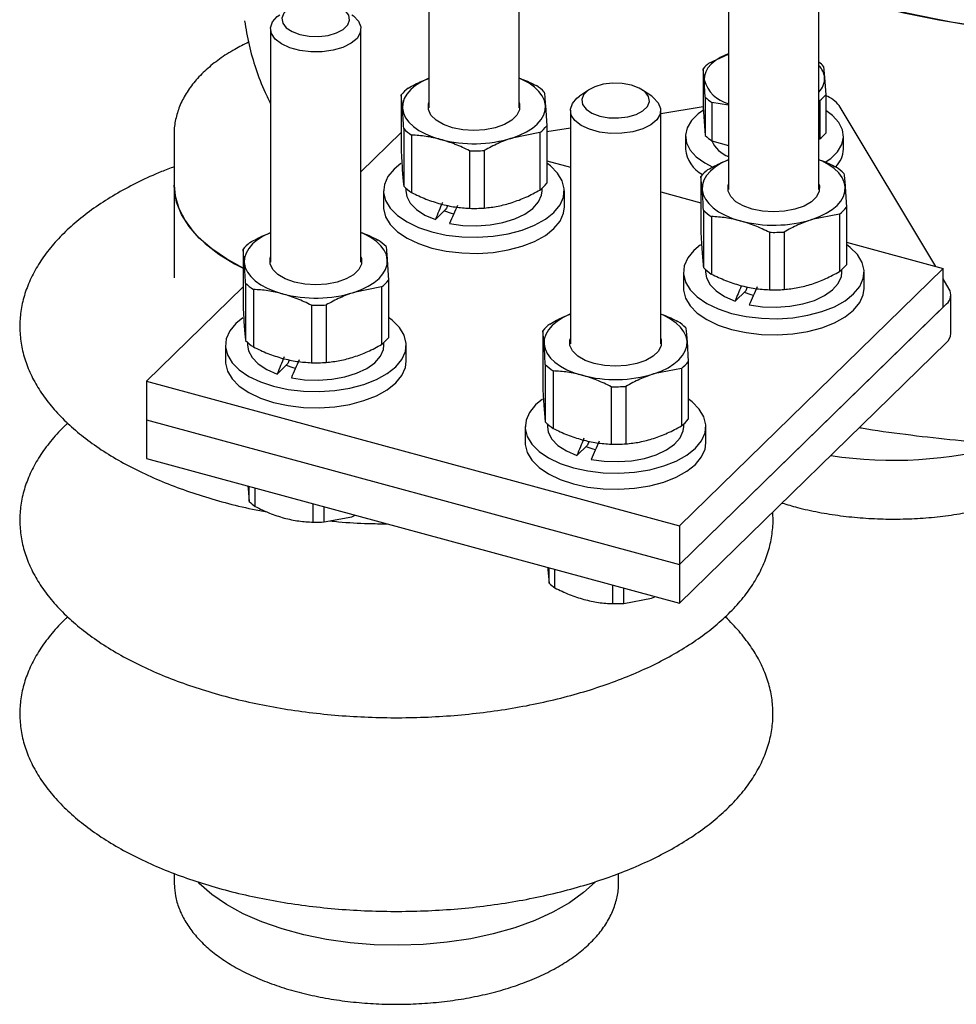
# Model space of a CAD drawing. Header units: millimetres. Extents: x 0 to 305, y 0 to 297.
# Tile 29 of 39: x 253 to 265, y 136 to 149. Entities that reach past the tile are written whole.
import ezdxf

# ---------------------------------------------------------------- set-up
doc = ezdxf.new("R2010")
doc.units = ezdxf.units.MM

msp = doc.modelspace()

# ---------------------------------------------------------------- linework, layer by layer
at = {"color": 7, "linetype": 'Continuous', "lineweight": 25}
for p, q in [((258.1126, 150.8741), (258.1126, 147.7735)), ((259.3126, 147.7735), (259.3126, 150.8741)), ((262.0925, 149.7925), (262.0925, 146.6919)), ((263.2925, 146.6919), (263.2925, 149.7925)), ((256.0125, 148.8244), (256.0125, 145.7237)), ((257.2125, 145.7237), (257.2125, 148.8244)), ((261.833, 148.3695), (262.0925, 148.4868)), ((261.756, 148.2944), (261.756, 147.7854)), ((261.7699, 148.1453), (261.756, 148.2944)), ((263.3548, 148.3257), (263.3688, 148.1766)), ((261.7839, 147.917), (261.7699, 148.1453)), ((263.3688, 148.1766), (263.3827, 147.9484)), ((260.2327, 148.0105), (260.1128, 147.9284)), ((261.072, 147.9284), (260.9521, 148.0105)), ((257.7633, 147.7697), (257.7467, 147.9468)), ((257.7467, 147.9468), (257.7467, 147.1836)), ((261.7839, 147.917), (261.7839, 147.408)), ((263.3057, 147.8732), (263.3057, 147.3642)), ((263.3827, 147.9484), (263.3827, 147.4394)), ((259.6619, 147.807), (259.6785, 147.5359)), ((259.9924, 147.7427), (259.9924, 144.6421)), ((261.756, 147.786), (261.1924, 147.6962)), ((261.1924, 144.6421), (261.1924, 147.7427)), ((261.756, 147.7854), (261.7839, 147.408)), ((261.8717, 147.8451), (261.8717, 147.3361)), ((262.0925, 147.812), (261.8717, 147.8451)), ((264.843, 145.6672), (263.5604, 147.8038)), ((257.7799, 147.4987), (257.7799, 146.7355)), ((259.6785, 147.5359), (259.6785, 146.7727)), ((259.9924, 147.5052), (259.6785, 147.4552)), ((254.7325, 147.4318), (254.7325, 146.7461)), ((257.7467, 147.4483), (257.2125, 146.9268)), ((257.8842, 147.4132), (257.8842, 146.6501)), ((259.587, 147.4466), (259.2186, 147.3742)), ((259.587, 147.4466), (259.587, 146.6835)), ((261.5193, 147.3981), (261.5193, 147.2266)), ((263.2925, 147.3599), (263.3057, 147.3642)), ((263.6193, 147.2266), (263.6193, 147.3981)), ((258.8501, 147.2078), (258.8501, 146.4447)), ((261.8717, 147.3361), (262.0925, 147.2761)), ((258.6543, 147.204), (258.6543, 146.4408)), ((259.6785, 147.0708), (259.9924, 146.9854)), ((261.7432, 146.6881), (261.7266, 146.8651)), ((261.7266, 146.8651), (261.7266, 146.102)), ((254.7325, 146.7461), (254.7325, 145.5167)), ((257.8076, 146.7091), (257.8076, 146.674)), ((259.6176, 146.674), (259.6176, 146.7091)), ((263.6418, 146.7253), (263.6584, 146.4542)), ((257.5126, 146.674), (257.5126, 146.4597)), ((259.9126, 146.4597), (259.9126, 146.674)), ((261.1924, 146.6593), (261.7266, 146.5141)), ((258.1996, 146.29), (258.3411, 146.4281)), ((263.6584, 146.4542), (263.6584, 145.6911)), ((261.7597, 146.417), (261.7597, 145.6539)), ((261.8641, 146.3316), (261.8641, 145.5685)), ((263.5669, 146.365), (263.1984, 146.2926)), ((263.5669, 146.365), (263.5669, 145.6018)), ((262.6342, 146.1223), (262.6342, 145.3592)), ((262.83, 146.1261), (262.83, 145.363)), ((263.6584, 145.9891), (264.9403, 145.6407)), ((255.6632, 145.7199), (255.6466, 145.897)), ((255.6466, 145.897), (255.6466, 145.1338)), ((257.5618, 145.7572), (257.5784, 145.4861)), ((261.4401, 142.2244), (264.9403, 145.6407)), ((264.9403, 145.1264), (264.9403, 145.6407)), ((261.4925, 145.5924), (261.4925, 145.3781)), ((261.7875, 145.6274), (261.7875, 145.5924)), ((263.5975, 145.5924), (263.5975, 145.6274)), ((263.8925, 145.3781), (263.8925, 145.5924)), ((255.6466, 145.3985), (254.3647, 144.1473)), ((255.6797, 145.4489), (255.6797, 144.6857)), ((257.4869, 145.3968), (257.1184, 145.3244)), ((257.4869, 145.3968), (257.4869, 144.6337)), ((257.5784, 145.4861), (257.5784, 144.723)), ((265.0224, 145.3682), (264.9403, 145.5051)), ((255.7841, 145.3634), (255.7841, 144.6003)), ((262.1795, 145.2084), (262.321, 145.3465)), ((265.0447, 144.7778), (265.0447, 145.2921)), ((256.5542, 145.1542), (256.5542, 144.391)), ((256.75, 145.158), (256.75, 144.3949)), ((261.4401, 141.7101), (264.9869, 145.172)), ((261.4401, 141.7101), (264.9403, 145.1264)), ((259.6431, 144.6383), (259.6265, 144.8153)), ((259.6265, 144.8153), (259.6265, 144.0522)), ((255.4125, 144.6242), (255.4125, 144.4099)), ((255.7075, 144.6593), (255.7075, 144.6242)), ((257.5175, 144.6242), (257.5175, 144.6593)), ((257.8125, 144.4099), (257.8125, 144.6242)), ((261.4401, 141.1958), (264.9869, 144.6577)), ((261.5417, 144.6755), (261.5582, 144.4044)), ((256.0995, 144.2402), (256.241, 144.3783)), ((259.6596, 144.3672), (259.6596, 143.6041)), ((261.5582, 144.4044), (261.5582, 143.6413)), ((259.764, 144.2818), (259.764, 143.5187)), ((261.4668, 144.3152), (261.0983, 144.2428)), ((261.4668, 144.3152), (261.4668, 143.552)), ((254.3647, 144.1473), (254.3647, 143.633)), ((254.3647, 144.1473), (261.4401, 142.2244)), ((260.534, 144.0725), (260.534, 143.3094)), ((260.7299, 144.0764), (260.7299, 143.3132)), ((254.3647, 143.633), (261.4401, 141.7101)), ((254.3647, 143.633), (254.3647, 143.1187)), ((259.6874, 143.5777), (259.6874, 143.5426)), ((261.4974, 143.5426), (261.4974, 143.5777)), ((259.3924, 143.5426), (259.3924, 143.3283)), ((261.7924, 143.3283), (261.7924, 143.5426)), ((260.0794, 143.1586), (260.2209, 143.2967)), ((254.3647, 143.1187), (261.4401, 141.1958)), ((255.7112, 142.7528), (255.7131, 142.7208)), ((255.7131, 142.7208), (255.7297, 142.546)), ((255.7297, 142.546), (255.7297, 142.7477)), ((255.807, 142.4828), (255.807, 142.7268)), ((256.578, 142.2732), (256.578, 142.5172)), ((256.7229, 142.2761), (256.7229, 142.4778)), ((256.7229, 142.2761), (257.0918, 142.3461)), ((257.0918, 142.3461), (257.1348, 142.3659)), ((261.4401, 142.2244), (261.4401, 141.7101)), ((259.6911, 141.6711), (259.693, 141.6392)), ((259.693, 141.6392), (259.7096, 141.4643)), ((259.7096, 141.4643), (259.7096, 141.6661)), ((259.7868, 141.4011), (259.7868, 141.6451)), ((261.4401, 141.7101), (261.4401, 141.1958)), ((260.5578, 141.1916), (260.5578, 141.4356)), ((260.7028, 141.1944), (260.7028, 141.3962)), ((260.7028, 141.1944), (261.0717, 141.2645)), ((261.0717, 141.2645), (261.1147, 141.2842)), ((254.7325, 137.6071), (254.7325, 137.4887)), ((260.6325, 137.4887), (260.6325, 137.6082)), ((254.7325, 137.4887), (254.733, 137.4596))]:
    msp.add_line(p, q, dxfattribs=at)
at = {"color": 7, "linetype": 'Continuous', "lineweight": 25, "flags": 128}
for points in [[(256.8225, 149.1579), (256.7019, 149.1801), (256.574, 149.1838), (256.4492, 149.1689), (256.3377, 149.1365), (256.2484, 149.0892), (256.1887, 149.0308), (256.1632, 148.9662), (256.1742, 148.9004), (256.2206, 148.839), (256.2989, 148.7867), (256.4025, 148.748), (256.5231, 148.7258), (256.651, 148.722), (256.7757, 148.737), (256.8873, 148.7694), (256.9765, 148.8167), (257.0363, 148.875), (257.0618, 148.9397), (257.0508, 149.0054), (257.0043, 149.0669), (256.9261, 149.1191), (256.8225, 149.1579)], [(263.9694, 149.1503), (264.4194, 149.0384), (264.8837, 148.9433), (265.3601, 148.8655)], [(257.0921, 149.01), (257.1135, 148.9944), (257.1799, 148.9249), (257.2106, 148.849), (257.2037, 148.7717), (257.1597, 148.6976), (257.0813, 148.6315), (256.9734, 148.5775), (256.8429, 148.539), (256.6979, 148.5185), (256.5475, 148.5172), (256.4012, 148.5351), (256.2682, 148.5713), (256.1568, 148.6233), (256.074, 148.688), (256.0251, 148.7613), (256.0131, 148.8385), (256.0388, 148.9148), (256.1005, 148.9855), (256.1329, 149.01)], [(262.0925, 148.4918), (262.0585, 148.4781), (261.9825, 148.441), (261.9166, 148.3992), (261.8618, 148.3533), (261.8191, 148.304), (261.7893, 148.2524), (261.7728, 148.1992), (261.7699, 148.1453)], [(258.1126, 148.1677), (258.106, 148.1649), (258.0158, 148.1209), (257.9375, 148.0712), (257.8724, 148.0167), (257.8217, 147.9583), (257.7863, 147.8969), (257.7667, 147.8337), (257.7633, 147.7697)], [(259.6619, 147.807), (259.6491, 147.8706), (259.6202, 147.9329), (259.5758, 147.9926), (259.5167, 148.0489), (259.4438, 148.1008), (259.3583, 148.1472), (259.3126, 148.1677)], [(260.8024, 148.0763), (260.6817, 148.0984), (260.5539, 148.1022), (260.4291, 148.0873), (260.3176, 148.0548), (260.2283, 148.0075), (260.1685, 147.9492), (260.1431, 147.8845), (260.1541, 147.8188), (260.2005, 147.7573), (260.2787, 147.7051), (260.3824, 147.6663), (260.503, 147.6441), (260.6309, 147.6404), (260.7556, 147.6553), (260.8671, 147.6877), (260.9564, 147.7351), (261.0162, 147.7934), (261.0416, 147.858), (261.0307, 147.9238), (260.9842, 147.9852), (260.906, 148.0375), (260.8024, 148.0763)], [(261.072, 147.9284), (261.0934, 147.9127), (261.1597, 147.8432), (261.1905, 147.7674), (261.1836, 147.69), (261.1396, 147.6159), (261.0611, 147.5498), (260.9533, 147.4958), (260.8228, 147.4574), (260.6777, 147.4368), (260.5274, 147.4355), (260.3811, 147.4535), (260.248, 147.4896), (260.1367, 147.5417), (260.0539, 147.6064), (260.005, 147.6796), (259.993, 147.7568), (260.0186, 147.8332), (260.0803, 147.9038), (260.1128, 147.9284)], [(257.7633, 147.7697), (257.7761, 147.7061), (257.805, 147.6438), (257.8494, 147.584), (257.9086, 147.5278), (257.9815, 147.4759), (258.0669, 147.4295), (258.1634, 147.3891), (258.2693, 147.3556)], [(258.4279, 147.5105), (258.3071, 147.5536), (258.2098, 147.6105), (258.1418, 147.6776), (258.1069, 147.7512), (258.1072, 147.8269), (258.1126, 147.845)], [(259.3126, 147.845), (259.3183, 147.8255), (259.318, 147.7498), (259.2825, 147.6763), (259.2139, 147.6093), (259.1161, 147.5527), (258.9949, 147.5098), (258.8573, 147.4831), (258.7113, 147.4742), (258.5653, 147.4835), (258.4279, 147.5105)], [(259.2186, 147.3742), (259.3192, 147.4118), (259.4094, 147.4558), (259.4878, 147.5055), (259.5528, 147.56), (259.6035, 147.6184), (259.6389, 147.6798), (259.6585, 147.743), (259.6619, 147.807)], [(261.7592, 147.7421), (261.6899, 147.6935), (261.5994, 147.6053), (261.542, 147.5099), (261.5196, 147.4108), (261.533, 147.3113), (261.5816, 147.2147), (261.6638, 147.1243), (261.7769, 147.0433), (261.8849, 146.988)], [(263.3771, 147.0526), (263.4488, 147.1026), (263.5392, 147.1909), (263.5966, 147.2862), (263.619, 147.3853), (263.6057, 147.4849), (263.5571, 147.5815), (263.4748, 147.6719), (263.3827, 147.7401)], [(262.0925, 147.086), (262.0859, 147.0833), (261.9957, 147.0393), (261.9174, 146.9896), (261.8523, 146.935), (261.8016, 146.8766), (261.7662, 146.8153), (261.7466, 146.7521), (261.7432, 146.6881)], [(263.6418, 146.7253), (263.629, 146.789), (263.6001, 146.8512), (263.5557, 146.911), (263.4966, 146.9673), (263.4236, 147.0191), (263.3382, 147.0656), (263.2925, 147.086)], [(257.7419, 147.0374), (257.6513, 146.9625), (257.5702, 146.8632), (257.5238, 146.7581), (257.5135, 146.6505), (257.5396, 146.5436), (257.6014, 146.4407), (257.697, 146.3449), (257.8234, 146.259), (257.9768, 146.1858), (258.1526, 146.1274)], [(258.1526, 146.1274), (258.3454, 146.0856), (258.5493, 146.0617), (258.7583, 146.0564), (258.9658, 146.0699), (259.1656, 146.1017), (259.3517, 146.1509), (259.5184, 146.216), (259.6605, 146.2951), (259.7739, 146.3856), (259.855, 146.4849), (259.9015, 146.5899), (259.9117, 146.6975), (259.8856, 146.8044), (259.8238, 146.9074), (259.7283, 147.0032), (259.6785, 147.0408)], [(254.7325, 146.7461), (254.7453, 146.6047), (254.7933, 146.4392), (254.8764, 146.2773), (254.9935, 146.1212), (255.1433, 145.9726), (255.3239, 145.8334), (255.5332, 145.7054), (255.6466, 145.6465)], [(255.6466, 145.6465), (255.4251, 145.7679), (255.2299, 145.9018), (255.0644, 146.0458), (254.9308, 146.1984), (254.8305, 146.3576), (254.7648, 146.5216), (254.7346, 146.6883), (254.7325, 146.7461)], [(261.7432, 146.6881), (261.756, 146.6244), (261.7849, 146.5622), (261.8293, 146.5024), (261.8884, 146.4461), (261.9614, 146.3943), (262.0468, 146.3478), (262.1433, 146.3075), (262.2491, 146.274)], [(262.4078, 146.4288), (262.287, 146.472), (262.1897, 146.5288), (262.1217, 146.5959), (262.0868, 146.6695), (262.0871, 146.7453), (262.0925, 146.7634)], [(263.2925, 146.7634), (263.2982, 146.7439), (263.2979, 146.6681), (263.2624, 146.5946), (263.1937, 146.5277), (263.096, 146.4711), (262.9748, 146.4282), (262.8372, 146.4015), (262.6911, 146.3925), (262.5452, 146.4018), (262.4078, 146.4288)], [(263.1984, 146.2926), (263.2991, 146.3301), (263.3893, 146.3741), (263.4676, 146.4238), (263.5327, 146.4784), (263.5834, 146.5368), (263.6188, 146.5981), (263.6384, 146.6613), (263.6418, 146.7253)], [(257.8076, 146.674), (257.8194, 146.5989), (257.8667, 146.5083), (257.9483, 146.4245), (258.0607, 146.3507), (258.1996, 146.29)], [(258.388, 146.2389), (258.5637, 146.2143), (258.7454, 146.2082), (258.9258, 146.221), (259.0976, 146.2522), (259.2538, 146.3004), (259.3881, 146.3638), (259.495, 146.4397), (259.5702, 146.5252), (259.6107, 146.6166), (259.6176, 146.674)], [(257.5126, 146.4597), (257.5135, 146.4362), (257.5396, 146.3293), (257.6014, 146.2264), (257.697, 146.1306), (257.8234, 146.0447), (257.9768, 145.9715), (258.1526, 145.9131)], [(258.1526, 145.9131), (258.3454, 145.8713), (258.5493, 145.8474), (258.7583, 145.8421), (258.9658, 145.8556), (259.1656, 145.8874), (259.3517, 145.9366), (259.5184, 146.0017), (259.6605, 146.0808), (259.7739, 146.1713), (259.855, 146.2706), (259.9015, 146.3756), (259.9126, 146.4597)], [(258.3198, 146.4073), (258.4093, 146.3779), (258.4449, 146.369)], [(256.0125, 146.1179), (256.0059, 146.1151), (255.9157, 146.0711), (255.8373, 146.0214), (255.7723, 145.9669), (255.7216, 145.9085), (255.6862, 145.8471), (255.6666, 145.7839), (255.6632, 145.7199)], [(257.5618, 145.7572), (257.549, 145.8208), (257.5201, 145.8831), (257.4757, 145.9429), (257.4165, 145.9991), (257.3436, 146.051), (257.2582, 146.0974), (257.2125, 146.1179)], [(261.7218, 145.9558), (261.6312, 145.8808), (261.5501, 145.7815), (261.5037, 145.6765), (261.4934, 145.5689), (261.5195, 145.462), (261.5813, 145.3591), (261.6768, 145.2632), (261.8032, 145.1774), (261.9567, 145.1042), (262.1325, 145.0458)], [(262.1325, 145.0458), (262.3253, 145.004), (262.5292, 144.9801), (262.7381, 144.9748), (262.9457, 144.9882), (263.1455, 145.0201), (263.3316, 145.0693), (263.4983, 145.1344), (263.6404, 145.2134), (263.7538, 145.3039), (263.8349, 145.4032), (263.8813, 145.5083), (263.8916, 145.6159), (263.8655, 145.7228), (263.8037, 145.8257), (263.7082, 145.9215), (263.6584, 145.9591)], [(256.3278, 145.4607), (256.207, 145.5039), (256.1097, 145.5607), (256.0416, 145.6278), (256.0068, 145.7014), (256.0071, 145.7771), (256.0125, 145.7952)], [(257.2125, 145.7952), (257.2182, 145.7757), (257.2179, 145.7), (257.1824, 145.6265), (257.1137, 145.5595), (257.016, 145.5029), (256.8948, 145.46), (256.7571, 145.4333), (256.6111, 145.4244), (256.4652, 145.4337), (256.3278, 145.4607)], [(255.6632, 145.7199), (255.676, 145.6563), (255.7049, 145.594), (255.7493, 145.5343), (255.8084, 145.478), (255.8813, 145.4261), (255.9668, 145.3797), (256.0632, 145.3393), (256.1691, 145.3058)], [(257.1184, 145.3244), (257.2191, 145.362), (257.3093, 145.406), (257.3876, 145.4557), (257.4527, 145.5102), (257.5034, 145.5686), (257.5388, 145.63), (257.5584, 145.6932), (257.5618, 145.7572)], [(261.7875, 145.5924), (261.7993, 145.5173), (261.8466, 145.4267), (261.9281, 145.3428), (262.0406, 145.2691), (262.1795, 145.2084)], [(262.3678, 145.1573), (262.5435, 145.1326), (262.7253, 145.1266), (262.9057, 145.1394), (263.0775, 145.1706), (263.2337, 145.2188), (263.3679, 145.2822), (263.4749, 145.3581), (263.5501, 145.4435), (263.5906, 145.535), (263.5975, 145.5924)], [(261.4925, 145.3781), (261.4934, 145.3546), (261.5195, 145.2477), (261.5813, 145.1448), (261.6768, 145.0489), (261.8032, 144.9631), (261.9567, 144.8899), (262.1325, 144.8315)], [(262.1325, 144.8315), (262.3253, 144.7897), (262.5292, 144.7658), (262.7381, 144.7605), (262.9457, 144.774), (263.1455, 144.8058), (263.3316, 144.855), (263.4983, 144.9201), (263.6404, 144.9991), (263.7538, 145.0897), (263.8349, 145.189), (263.8813, 145.294), (263.8925, 145.3781)], [(262.2997, 145.3257), (262.3891, 145.2963), (262.4247, 145.2873)], [(255.6418, 144.9876), (255.5512, 144.9127), (255.4701, 144.8134), (255.4236, 144.7083), (255.4134, 144.6007), (255.4395, 144.4938), (255.5013, 144.3909), (255.5968, 144.2951), (255.7232, 144.2092), (255.8767, 144.136), (256.0525, 144.0776)], [(256.0525, 144.0776), (256.2453, 144.0358), (256.4492, 144.0119), (256.6581, 144.0066), (256.8657, 144.0201), (257.0655, 144.0519), (257.2516, 144.1011), (257.4182, 144.1662), (257.5604, 144.2453), (257.6738, 144.3358), (257.7549, 144.4351), (257.8013, 144.5401), (257.8116, 144.6477), (257.7855, 144.7546), (257.7237, 144.8576), (257.6281, 144.9534), (257.5784, 144.991)], [(259.9924, 145.0363), (259.9858, 145.0335), (259.8955, 144.9895), (259.8172, 144.9398), (259.7522, 144.8853), (259.7015, 144.8268), (259.666, 144.7655), (259.6465, 144.7023), (259.6431, 144.6383)], [(261.5417, 144.6755), (261.5288, 144.7392), (261.5, 144.8014), (261.4556, 144.8612), (261.3964, 144.9175), (261.3235, 144.9693), (261.2381, 145.0158), (261.1924, 145.0363)], [(255.7075, 144.6242), (255.7193, 144.5491), (255.7666, 144.4586), (255.8481, 144.3747), (255.9606, 144.3009), (256.0995, 144.2402)], [(256.2878, 144.1892), (256.4635, 144.1645), (256.6453, 144.1584), (256.8257, 144.1712), (256.9975, 144.2024), (257.1537, 144.2506), (257.2879, 144.314), (257.3949, 144.39), (257.4701, 144.4754), (257.5106, 144.5668), (257.5175, 144.6242)], [(259.6431, 144.6383), (259.6559, 144.5746), (259.6848, 144.5124), (259.7291, 144.4526), (259.7883, 144.3963), (259.8612, 144.3445), (259.9467, 144.298), (260.0431, 144.2577), (260.149, 144.2242)], [(260.3077, 144.379), (260.1868, 144.4222), (260.0896, 144.479), (260.0215, 144.5462), (259.9867, 144.6197), (259.987, 144.6955), (259.9924, 144.7136)], [(261.1924, 144.7136), (261.1981, 144.6941), (261.1978, 144.6183), (261.1622, 144.5448), (261.0936, 144.4779), (260.9959, 144.4213), (260.8746, 144.3784), (260.737, 144.3517), (260.591, 144.3427), (260.4451, 144.352), (260.3077, 144.379)], [(261.0983, 144.2428), (261.1989, 144.2803), (261.2892, 144.3243), (261.3675, 144.374), (261.4326, 144.4286), (261.4832, 144.487), (261.5187, 144.5483), (261.5383, 144.6115), (261.5417, 144.6755)], [(255.4125, 144.4099), (255.4134, 144.3864), (255.4395, 144.2795), (255.5013, 144.1766), (255.5968, 144.0808), (255.7232, 143.995), (255.8767, 143.9217), (256.0525, 143.8633)], [(256.0525, 143.8633), (256.2453, 143.8216), (256.4492, 143.7976), (256.6581, 143.7923), (256.8657, 143.8058), (257.0655, 143.8376), (257.2516, 143.8868), (257.4182, 143.9519), (257.5604, 144.031), (257.6738, 144.1215), (257.7549, 144.2208), (257.8013, 144.3259), (257.8125, 144.4099)], [(256.2197, 144.3575), (256.3091, 144.3282), (256.3447, 144.3192)], [(259.6217, 143.906), (259.5311, 143.831), (259.4499, 143.7317), (259.4035, 143.6267), (259.3932, 143.5191), (259.4194, 143.4122), (259.4812, 143.3093), (259.5767, 143.2134), (259.7031, 143.1276), (259.8565, 143.0544), (260.0323, 142.996)], [(260.0323, 142.996), (260.2251, 142.9542), (260.4291, 142.9303), (260.638, 142.925), (260.8455, 142.9385), (261.0454, 142.9703), (261.2315, 143.0195), (261.3981, 143.0846), (261.5403, 143.1636), (261.6537, 143.2542), (261.7348, 143.3535), (261.7812, 143.4585), (261.7915, 143.5661), (261.7654, 143.673), (261.7036, 143.7759), (261.608, 143.8718), (261.5582, 143.9094)], [(259.6874, 143.5426), (259.6992, 143.4675), (259.7465, 143.3769), (259.828, 143.293), (259.9405, 143.2193), (260.0794, 143.1586)], [(260.2677, 143.1075), (260.4434, 143.0828), (260.6252, 143.0768), (260.8056, 143.0896), (260.9774, 143.1208), (261.1335, 143.169), (261.2678, 143.2324), (261.3747, 143.3083), (261.45, 143.3937), (261.4905, 143.4852), (261.4974, 143.5426)], [(259.3924, 143.3283), (259.3932, 143.3048), (259.4194, 143.1979), (259.4812, 143.095), (259.5767, 142.9991), (259.7031, 142.9133), (259.8565, 142.8401), (260.0323, 142.7817)], [(260.0323, 142.7817), (260.2251, 142.7399), (260.4291, 142.716), (260.638, 142.7107), (260.8455, 142.7242), (261.0454, 142.756), (261.2315, 142.8052), (261.3981, 142.8703), (261.5403, 142.9493), (261.6537, 143.0399), (261.7348, 143.1392), (261.7812, 143.2442), (261.7924, 143.3283)], [(260.1995, 143.2759), (260.289, 143.2465), (260.3246, 143.2375)], [(260.3208, 137.4946), (260.1689, 137.3568), (259.9792, 137.2208), (259.7616, 137.0965), (259.5187, 136.9853), (259.2536, 136.8884), (258.9694, 136.8072), (258.6696, 136.7426), (258.3577, 136.6954), (258.0377, 136.6661), (257.7134, 136.6551), (257.3887, 136.6626), (257.0676, 136.6884), (256.7539, 136.7323), (256.4515, 136.7936), (256.1641, 136.8717), (255.8951, 136.9657), (255.6477, 137.0743), (255.4251, 137.1962), (255.2299, 137.3301), (255.0644, 137.4742), (255.0494, 137.4893)], [(260.3208, 137.4946), (260.1689, 137.3568), (259.9792, 137.2208), (259.7616, 137.0965), (259.5187, 136.9853), (259.2536, 136.8884), (258.9694, 136.8072), (258.6696, 136.7426), (258.3577, 136.6954), (258.0377, 136.6661), (257.7134, 136.6551), (257.3887, 136.6626), (257.0676, 136.6884), (256.7539, 136.7323), (256.4515, 136.7936), (256.1641, 136.8717), (255.8951, 136.9657), (255.6477, 137.0743), (255.4251, 137.1962), (255.2299, 137.3301), (255.0644, 137.4742), (255.0494, 137.4893)]]:
    msp.add_lwpolyline(points, dxfattribs=at)
at = {"color": 7, "linetype": 'Continuous', "lineweight": 25}
for centre, radius, start, end in [((267.2514, 161.3888), 12.6633, 251.78219, 280.88792), ((262.1234, 147.9949), 0.474, 127.787, 140.82306), ((262.9785, 147.9536), 0.5292, 44.67362, 53.60296), ((263.0925, 148.1438), 0.2782, 6.78434, 44.03761), ((262.2078, 148.2708), 0.4555, 195.99296, 255.33933), ((263.1097, 148.1685), 0.2591, 314.84723, 1.80133), ((258.1831, 147.5912), 0.5629, 127.787, 140.82306), ((259.1766, 147.5178), 0.6612, 44.84567, 56.55367), ((262.1786, 148.3096), 0.5568, 224.84567, 236.55367), ((263.0152, 148.2478), 0.474, 307.787, 320.82306), ((263.2643, 147.5854), 0.3679, 36.41106, 71.23046), ((258.2486, 147.9649), 0.6612, 224.84567, 236.55367), ((259.2421, 147.8915), 0.5629, 307.787, 320.82306), ((258.7112, 149.0346), 1.7362, 255.25371, 286.99265), ((262.1786, 147.8006), 0.5568, 224.84567, 236.55367), ((262.2331, 147.5001), 0.3986, 204.00826, 249.34361), ((263.0152, 147.7388), 0.474, 307.787, 320.82306), ((258.7126, 149.225), 2.0219, 268.34707, 273.8993), ((261.9461, 147.2703), 0.429, 185.83881, 242.47242), ((263.274, 147.2394), 0.3456, 314.55512, 357.87811), ((262.163, 146.5095), 0.5629, 127.787, 140.82306), ((263.1565, 146.4361), 0.6612, 44.84567, 56.55367), ((258.2486, 147.2018), 0.6612, 224.84567, 236.55367), ((259.2421, 147.1283), 0.5629, 307.787, 320.82306), ((258.7126, 148.4619), 2.0219, 268.34707, 273.8993), ((263.222, 146.8098), 0.5629, 307.787, 320.82306), ((262.2285, 146.8833), 0.6612, 224.84567, 236.55367), ((262.6911, 147.9529), 1.7362, 255.25371, 286.99265), ((262.6925, 148.1434), 2.0219, 268.34707, 273.8993), ((256.083, 145.5414), 0.5629, 127.787, 140.82306), ((257.0765, 145.468), 0.6612, 44.84567, 56.55367), ((262.2285, 146.1201), 0.6612, 224.84567, 236.55367), ((263.222, 146.0467), 0.5629, 307.787, 320.82306), ((256.1485, 145.9151), 0.6612, 224.84567, 236.55367), ((257.142, 145.8417), 0.5629, 307.787, 320.82306), ((256.611, 146.9848), 1.7362, 255.25371, 286.99265), ((262.6925, 147.3802), 2.0219, 268.34707, 273.8993), ((264.8911, 145.2906), 0.1525, 308.91566, 30.58752), ((256.6125, 147.1752), 2.0219, 268.34707, 273.8993), ((260.0628, 144.4597), 0.5629, 127.787, 140.82306), ((261.0564, 144.3863), 0.6612, 44.84567, 56.55367), ((264.8759, 144.7851), 0.169, 311.08502, 357.55308), ((256.1485, 145.152), 0.6612, 224.84567, 236.55367), ((257.142, 145.0785), 0.5629, 307.787, 320.82306), ((256.6125, 146.4121), 2.0219, 268.34707, 273.8993), ((260.1284, 144.8335), 0.6612, 224.84567, 236.55367), ((261.1219, 144.76), 0.5629, 307.787, 320.82306), ((260.5909, 145.9032), 1.7362, 255.25371, 286.99265), ((260.5924, 146.0936), 2.0219, 268.34707, 273.8993), ((260.1284, 144.0703), 0.6612, 224.84567, 236.55367), ((261.1219, 143.9969), 0.5629, 307.787, 320.82306), ((260.5924, 145.3305), 2.0219, 268.34707, 273.8993), ((264.2783, 148.5187), 5.4237, 261.22563, 285.97927), ((256.1679, 143.0025), 0.6328, 226.17655, 235.2228), ((256.6125, 144.2092), 1.9363, 268.9783, 273.26806), ((260.1478, 141.9209), 0.6328, 226.17655, 235.2228), ((260.5924, 143.1276), 1.9363, 268.9783, 273.26806)]:
    msp.add_arc(centre, radius, start, end, dxfattribs=at)
for centre, major_axis, start_param, end_param in [((258.7126, 146.923), (0.8819, 1.9555), 1.8259745, 1.946895), ((258.7126, 146.923), (0.5895, 1.3073), 1.9646206, 2.0054604), ((258.7126, 146.4218), (0.8819, 1.9555), 1.5884611, 1.7111722), ((262.6925, 145.8414), (0.8819, 1.9555), 1.8425569, 1.946895), ((262.6925, 145.8414), (0.5895, 1.3073), 1.9646206, 2.0054604), ((262.6925, 145.3401), (0.8819, 1.9555), 1.5884611, 1.7111722), ((256.6125, 144.8732), (0.8819, 1.9555), 1.8259745, 1.946895), ((256.6125, 144.8732), (0.5895, 1.3073), 1.9646206, 2.0054604), ((256.6125, 144.372), (0.8819, 1.9555), 1.5884611, 1.7111722), ((260.5924, 143.7916), (0.8819, 1.9555), 1.8259745, 1.946895), ((260.5924, 143.7916), (0.5895, 1.3073), 1.9646206, 2.0054604), ((260.5924, 143.2903), (0.8819, 1.9555), 1.5884611, 1.7111722)]:
    msp.add_ellipse(centre, major_axis=major_axis, ratio=0.1039487, start_param=start_param, end_param=end_param, dxfattribs=at)
for points, knots in [([(255.6674, 148.9302), (255.6848, 148.8243), (255.7198, 148.6112), (255.8133, 148.2943), (255.9098, 148.0328), (255.9872, 147.8797), (256.0125, 147.8297)], [0, 0, 0, 0, 0.2836922, 0.5711656, 0.8597779, 1, 1, 1, 1]), ([(263.8304, 143.5289), (263.8394, 143.5273), (264.0397, 143.4924), (264.4399, 143.4386), (265.0298, 143.3691), (265.6267, 143.3176), (266.2277, 143.2819), (266.8314, 143.2627), (267.4362, 143.2599), (268.0404, 143.2735), (268.6425, 143.3036), (269.2407, 143.35), (269.8336, 143.4126), (270.4195, 143.4912), (270.9969, 143.5857), (271.5642, 143.6959), (272.1198, 143.8214), (272.6624, 143.962), (273.1904, 144.1174), (273.7025, 144.2871), (274.1973, 144.4708), (274.6733, 144.668), (275.1295, 144.8784), (275.5644, 145.1014), (275.9769, 145.3366), (276.3659, 145.5834), (276.7301, 145.8412), (277.0686, 146.1094), (277.3801, 146.3875), (277.6638, 146.6745), (277.9185, 146.9698), (278.1435, 147.2724), (278.338, 147.5813), (278.501, 147.8954), (278.6331, 148.2135), (278.7306, 148.5346), (278.7866, 148.7736), (278.8001, 148.9057), (278.8025, 148.9294)], [0, 0, 0, 0, 0.00137596, 0.03057757, 0.05977189, 0.08896043, 0.11814467, 0.14732608, 0.17650613, 0.20568627, 0.23486754, 0.26405134, 0.29323914, 0.32243244, 0.35163278, 0.38084171, 0.41006082, 0.43929171, 0.46853597, 0.49779512, 0.52707056, 0.55636345, 0.58567456, 0.61500401, 0.64435099, 0.67371326, 0.70308659, 0.73246277, 0.76182818, 0.79116637, 0.82045591, 0.84967078, 0.87878218, 0.90776204, 0.93658815, 0.96525017, 0.99375463, 1, 1, 1, 1]), ([(255.7201, 148.6461), (255.6574, 148.615), (255.5185, 148.5463), (255.3304, 148.4237), (255.1533, 148.2824), (255.0043, 148.1291), (254.8857, 147.9662), (254.7985, 147.796), (254.7486, 147.6218), (254.7281, 147.4994), (254.7333, 147.4368), (254.7336, 147.4322)], [0, 0, 0, 0, 0.1063719, 0.235506, 0.3649541, 0.4941515, 0.6222182, 0.7480334, 0.8707694, 0.9905245, 1, 1, 1, 1]), ([(257.8382, 148.036), (257.8984, 148.0695), (257.989, 148.1198), (258.0816, 148.1542), (258.1126, 148.1657)], [0, 0, 0, 0, 0.6652243, 1, 1, 1, 1]), ([(259.3126, 148.1686), (259.3246, 148.1647), (259.4018, 148.1395), (259.4772, 148.1015), (259.541, 148.0694)], [0, 0, 0, 0, 0.1550993, 1, 1, 1, 1]), ([(259.6454, 147.984), (259.6481, 147.9607), (259.6535, 147.9136), (259.6591, 147.8427), (259.6619, 147.807)], [0, 0, 0, 0, 0.4966941, 1, 1, 1, 1]), ([(257.7799, 147.4987), (257.7772, 147.5487), (257.7717, 147.6493), (257.7661, 147.7294), (257.7633, 147.7697)], [0, 0, 0, 0, 0.4966941, 1, 1, 1, 1]), ([(258.2693, 147.3556), (258.2048, 147.3709), (258.0751, 147.4017), (257.9482, 147.4094), (257.8842, 147.4132)], [0, 0, 0, 0, 0.49625, 1, 1, 1, 1]), ([(258.6543, 147.204), (258.5913, 147.2344), (258.4644, 147.2957), (258.3346, 147.3356), (258.2693, 147.3556)], [0, 0, 0, 0, 0.4966941, 1, 1, 1, 1]), ([(259.2186, 147.3742), (259.1569, 147.352), (259.0327, 147.3073), (258.9113, 147.2411), (258.8501, 147.2078)], [0, 0, 0, 0, 0.49625, 1, 1, 1, 1]), ([(257.7467, 147.1836), (257.7495, 147.1336), (257.7549, 147.033), (257.7605, 146.9529), (257.7633, 146.9126)], [0, 0, 0, 0, 0.4966941, 1, 1, 1, 1]), ([(261.8181, 146.9544), (261.8783, 146.9879), (261.9689, 147.0382), (262.0615, 147.0725), (262.0925, 147.084)], [0, 0, 0, 0, 0.6652243, 1, 1, 1, 1]), ([(263.2925, 147.0869), (263.3045, 147.083), (263.3817, 147.0579), (263.4571, 147.0199), (263.5209, 146.9878)], [0, 0, 0, 0, 0.1550993, 1, 1, 1, 1]), ([(254.7325, 146.992), (254.6758, 146.9708), (254.5112, 146.9093), (254.2596, 146.793), (253.9788, 146.6449), (253.722, 146.4846), (253.4898, 146.3136), (253.2843, 146.1328), (253.1067, 145.9433), (252.9584, 145.7464), (252.8407, 145.5434), (252.7544, 145.3359), (252.7001, 145.1257), (252.6778, 144.9144), (252.6874, 144.7035), (252.7285, 144.4944), (252.8007, 144.2882), (252.9037, 144.0858), (253.0369, 143.8884), (253.1998, 143.6972), (253.3915, 143.5135), (253.6106, 143.3385), (253.8557, 143.1735), (254.1251, 143.0194), (254.4168, 142.8773), (254.7291, 142.7481), (255.0597, 142.6321), (255.4072, 142.5312), (255.7103, 142.4561), (255.901, 142.4209), (255.9669, 142.4088)], [0, 0, 0, 0, 0.0195423, 0.0567622, 0.0940107, 0.1312865, 0.1685837, 0.2058845, 0.2431538, 0.2803432, 0.3173886, 0.354224, 0.3908082, 0.4271564, 0.4633533, 0.499518, 0.5357594, 0.5721884, 0.6088538, 0.6457421, 0.6828018, 0.7199714, 0.7571978, 0.7944427, 0.8316786, 0.8688958, 0.906091, 0.9432642, 0.9804171, 1, 1, 1, 1]), ([(257.7633, 146.9126), (257.7661, 146.8773), (257.7717, 146.8063), (257.7771, 146.7592), (257.7799, 146.7355)], [0, 0, 0, 0, 0.49625, 1, 1, 1, 1]), ([(263.6252, 146.9024), (263.628, 146.879), (263.6334, 146.832), (263.639, 146.761), (263.6418, 146.7253)], [0, 0, 0, 0, 0.4966941, 1, 1, 1, 1]), ([(261.7597, 146.417), (261.757, 146.467), (261.7516, 146.5677), (261.746, 146.6478), (261.7432, 146.6881)], [0, 0, 0, 0, 0.4966941, 1, 1, 1, 1]), ([(257.8842, 146.6501), (257.9473, 146.6196), (258.0741, 146.5583), (258.2039, 146.5185), (258.2693, 146.4984)], [0, 0, 0, 0, 0.4966941, 1, 1, 1, 1]), ([(259.2186, 146.5171), (259.2802, 146.5393), (259.4044, 146.584), (259.5259, 146.6502), (259.587, 146.6835)], [0, 0, 0, 0, 0.49625, 1, 1, 1, 1]), ([(258.2693, 146.4984), (258.3337, 146.4832), (258.4635, 146.4524), (258.5904, 146.4447), (258.6543, 146.4408)], [0, 0, 0, 0, 0.49625, 1, 1, 1, 1]), ([(258.8501, 146.4447), (258.9104, 146.4509), (259.0318, 146.4634), (259.1561, 146.4991), (259.2186, 146.5171)], [0, 0, 0, 0, 0.4966941, 1, 1, 1, 1]), ([(262.2491, 146.274), (262.1847, 146.2892), (262.0549, 146.32), (261.928, 146.3277), (261.8641, 146.3316)], [0, 0, 0, 0, 0.49625, 1, 1, 1, 1]), ([(263.1984, 146.2926), (263.1368, 146.2704), (263.0126, 146.2256), (262.8912, 146.1595), (262.83, 146.1261)], [0, 0, 0, 0, 0.49625, 1, 1, 1, 1]), ([(262.6342, 146.1223), (262.5711, 146.1528), (262.4443, 146.2141), (262.3145, 146.2539), (262.2491, 146.274)], [0, 0, 0, 0, 0.4966941, 1, 1, 1, 1]), ([(255.7381, 145.9862), (255.7983, 146.0197), (255.8889, 146.07), (255.9815, 146.1044), (256.0125, 146.1159)], [0, 0, 0, 0, 0.6652243, 1, 1, 1, 1]), ([(257.2125, 146.1188), (257.2245, 146.1149), (257.3016, 146.0897), (257.3771, 146.0517), (257.4409, 146.0196)], [0, 0, 0, 0, 0.1550993, 1, 1, 1, 1]), ([(261.7266, 146.102), (261.7293, 146.052), (261.7348, 145.9513), (261.7404, 145.8712), (261.7432, 145.8309)], [0, 0, 0, 0, 0.4966941, 1, 1, 1, 1]), ([(257.5452, 145.9342), (257.5479, 145.9109), (257.5534, 145.8639), (257.559, 145.7929), (257.5618, 145.7572)], [0, 0, 0, 0, 0.4966941, 1, 1, 1, 1]), ([(261.7432, 145.8309), (261.746, 145.7957), (261.7515, 145.7246), (261.757, 145.6776), (261.7597, 145.6539)], [0, 0, 0, 0, 0.49625, 1, 1, 1, 1]), ([(255.6797, 145.4489), (255.677, 145.4989), (255.6716, 145.5995), (255.666, 145.6796), (255.6632, 145.7199)], [0, 0, 0, 0, 0.4966941, 1, 1, 1, 1]), ([(261.8641, 145.5685), (261.9271, 145.538), (262.054, 145.4767), (262.1838, 145.4368), (262.2491, 145.4168)], [0, 0, 0, 0, 0.4966941, 1, 1, 1, 1]), ([(263.1984, 145.4354), (263.2601, 145.4576), (263.3843, 145.5024), (263.5057, 145.5685), (263.5669, 145.6018)], [0, 0, 0, 0, 0.49625, 1, 1, 1, 1]), ([(262.2491, 145.4168), (262.3135, 145.4015), (262.4433, 145.3707), (262.5702, 145.363), (262.6342, 145.3592)], [0, 0, 0, 0, 0.49625, 1, 1, 1, 1]), ([(262.83, 145.363), (262.8903, 145.3692), (263.0117, 145.3817), (263.1359, 145.4174), (263.1984, 145.4354)], [0, 0, 0, 0, 0.4966941, 1, 1, 1, 1]), ([(256.1691, 145.3058), (256.1047, 145.3211), (255.9749, 145.3519), (255.848, 145.3596), (255.7841, 145.3634)], [0, 0, 0, 0, 0.49625, 1, 1, 1, 1]), ([(256.5542, 145.1542), (256.4911, 145.1846), (256.3642, 145.2459), (256.2344, 145.2858), (256.1691, 145.3058)], [0, 0, 0, 0, 0.4966941, 1, 1, 1, 1]), ([(257.1184, 145.3244), (257.0568, 145.3022), (256.9326, 145.2575), (256.8111, 145.1913), (256.75, 145.158)], [0, 0, 0, 0, 0.49625, 1, 1, 1, 1]), ([(255.6466, 145.1338), (255.6493, 145.0838), (255.6548, 144.9832), (255.6604, 144.9031), (255.6632, 144.8628)], [0, 0, 0, 0, 0.4966941, 1, 1, 1, 1]), ([(259.7179, 144.9046), (259.7782, 144.9381), (259.8687, 144.9884), (259.9614, 145.0227), (259.9924, 145.0342)], [0, 0, 0, 0, 0.6652243, 1, 1, 1, 1]), ([(261.1924, 145.0372), (261.2043, 145.0333), (261.2815, 145.0081), (261.357, 144.9701), (261.4208, 144.938)], [0, 0, 0, 0, 0.1550993, 1, 1, 1, 1]), ([(255.6632, 144.8628), (255.6659, 144.8275), (255.6715, 144.7565), (255.677, 144.7094), (255.6797, 144.6857)], [0, 0, 0, 0, 0.49625, 1, 1, 1, 1]), ([(261.5251, 144.8526), (261.5278, 144.8292), (261.5333, 144.7822), (261.5389, 144.7112), (261.5417, 144.6755)], [0, 0, 0, 0, 0.4966941, 1, 1, 1, 1]), ([(255.7841, 144.6003), (255.8471, 144.5699), (255.974, 144.5085), (256.1038, 144.4687), (256.1691, 144.4487)], [0, 0, 0, 0, 0.4966941, 1, 1, 1, 1]), ([(257.1184, 144.4673), (257.1801, 144.4895), (257.3043, 144.5342), (257.4257, 144.6004), (257.4869, 144.6337)], [0, 0, 0, 0, 0.49625, 1, 1, 1, 1]), ([(259.6596, 144.3672), (259.6569, 144.4172), (259.6514, 144.5179), (259.6459, 144.598), (259.6431, 144.6383)], [0, 0, 0, 0, 0.4966941, 1, 1, 1, 1]), ([(256.75, 144.3949), (256.8103, 144.4011), (256.9317, 144.4136), (257.0559, 144.4493), (257.1184, 144.4673)], [0, 0, 0, 0, 0.4966941, 1, 1, 1, 1]), ([(256.1691, 144.4487), (256.2335, 144.4334), (256.3633, 144.4026), (256.4902, 144.3949), (256.5542, 144.391)], [0, 0, 0, 0, 0.49625, 1, 1, 1, 1]), ([(260.149, 144.2242), (260.0846, 144.2394), (259.9548, 144.2702), (259.8279, 144.2779), (259.764, 144.2818)], [0, 0, 0, 0, 0.49625, 1, 1, 1, 1]), ([(260.534, 144.0725), (260.471, 144.103), (260.3441, 144.1643), (260.2143, 144.2041), (260.149, 144.2242)], [0, 0, 0, 0, 0.4966941, 1, 1, 1, 1]), ([(261.0983, 144.2428), (261.0367, 144.2206), (260.9125, 144.1758), (260.791, 144.1097), (260.7299, 144.0764)], [0, 0, 0, 0, 0.49625, 1, 1, 1, 1]), ([(259.6265, 144.0522), (259.6292, 144.0022), (259.6347, 143.9015), (259.6402, 143.8214), (259.6431, 143.7811)], [0, 0, 0, 0, 0.4966941, 1, 1, 1, 1]), ([(259.6431, 143.7811), (259.6458, 143.7459), (259.6514, 143.6748), (259.6569, 143.6278), (259.6596, 143.6041)], [0, 0, 0, 0, 0.49625, 1, 1, 1, 1]), ([(253.3204, 143.5875), (253.3098, 143.5783), (253.2302, 143.5091), (253.1083, 143.3713), (252.958, 143.175), (252.8408, 142.9719), (252.7544, 142.7644), (252.7001, 142.5542), (252.6778, 142.3429), (252.6874, 142.132), (252.7285, 141.9229), (252.8007, 141.7167), (252.9037, 141.5143), (253.0369, 141.3169), (253.1998, 141.1257), (253.3915, 140.942), (253.6106, 140.767), (253.8557, 140.602), (254.1251, 140.4479), (254.4168, 140.3058), (254.729, 140.1765), (255.0598, 140.0608), (255.4069, 139.9592), (255.7682, 139.8724), (256.1415, 139.8009), (256.5243, 139.7451), (256.9144, 139.7053), (257.3093, 139.6817), (257.7065, 139.6745), (258.1035, 139.6837), (258.4979, 139.7092), (258.8872, 139.751), (259.269, 139.8087), (259.6408, 139.882), (260.0004, 139.9706), (260.3455, 140.0738), (260.674, 140.1912), (260.9838, 140.322), (261.2731, 140.4656), (261.5398, 140.6211), (261.7824, 140.7878), (261.9991, 140.9646), (262.1884, 141.1506), (262.3489, 141.3447), (262.4794, 141.5454), (262.5786, 141.7512), (262.6469, 141.9605), (262.6798, 142.1714), (262.689, 142.3197), (262.6783, 142.3965), (262.6773, 142.4034)], [0, 0, 0, 0, 0.0033483, 0.0251349, 0.0468747, 0.0685304, 0.0900632, 0.1114493, 0.1326973, 0.1538569, 0.1749977, 0.1961834, 0.2174787, 0.2389122, 0.260476, 0.28214, 0.3038682, 0.3256297, 0.3474019, 0.3691689, 0.390925, 0.4126682, 0.4343985, 0.4561171, 0.4778255, 0.4995256, 0.5212195, 0.5429092, 0.5645965, 0.5862834, 0.6079714, 0.6296623, 0.651358, 0.6730606, 0.6947721, 0.7164948, 0.7382307, 0.7599817, 0.7817491, 0.8035331, 0.8253314, 0.847138, 0.868935, 0.8906982, 0.9123935, 0.9339812, 0.9554291, 0.9767304, 0.9979182, 1, 1, 1, 1]), ([(261.0983, 143.3856), (261.16, 143.4078), (261.2842, 143.4526), (261.4056, 143.5187), (261.4668, 143.552)], [0, 0, 0, 0, 0.49625, 1, 1, 1, 1]), ([(259.764, 143.5187), (259.827, 143.4882), (259.9539, 143.4269), (260.0837, 143.3871), (260.149, 143.367)], [0, 0, 0, 0, 0.4966941, 1, 1, 1, 1]), ([(260.149, 143.367), (260.2134, 143.3517), (260.3432, 143.321), (260.4701, 143.3133), (260.534, 143.3094)], [0, 0, 0, 0, 0.49625, 1, 1, 1, 1]), ([(260.7299, 143.3132), (260.7902, 143.3194), (260.9116, 143.332), (261.0358, 143.3677), (261.0983, 143.3856)], [0, 0, 0, 0, 0.4966941, 1, 1, 1, 1]), ([(262.8049, 142.5279), (262.8715, 142.5076), (263.0265, 142.4603), (263.2867, 142.4039), (263.5788, 142.3566), (263.8787, 142.3262), (264.1825, 142.3123), (264.4872, 142.3152), (264.79, 142.3347), (265.087, 142.3712), (265.3478, 142.4168), (265.503, 142.4568), (265.5667, 142.4732)], [0, 0, 0, 0, 0.0798101, 0.1859523, 0.291892, 0.3976838, 0.5033849, 0.6090528, 0.7147414, 0.820493, 0.9263676, 1, 1, 1, 1]), ([(255.807, 142.4828), (255.8699, 142.4517), (255.9968, 142.389), (256.1269, 142.3488), (256.1925, 142.3285)], [0, 0, 0, 0, 0.4964158, 1, 1, 1, 1]), ([(256.1925, 142.3285), (256.257, 142.3134), (256.3871, 142.2828), (256.514, 142.2764), (256.578, 142.2732)], [0, 0, 0, 0, 0.4958804, 1, 1, 1, 1]), ([(256.8018, 142.2911), (256.8396, 142.2871), (257.007, 142.2693), (257.2594, 142.2552), (257.4738, 142.2525), (257.5559, 142.2514)], [0, 0, 0, 0, 0.1523716, 0.6754984, 1, 1, 1, 1]), ([(259.7868, 141.4011), (259.8498, 141.37), (259.9767, 141.3074), (260.1068, 141.2671), (260.1723, 141.2469)], [0, 0, 0, 0, 0.4964158, 1, 1, 1, 1]), ([(260.1723, 141.2469), (260.2369, 141.2317), (260.3669, 141.2011), (260.4939, 141.1948), (260.5578, 141.1916)], [0, 0, 0, 0, 0.4958804, 1, 1, 1, 1]), ([(253.3204, 141.016), (253.3098, 141.0068), (253.2302, 140.9376), (253.1083, 140.7998), (252.958, 140.6035), (252.8408, 140.4004), (252.7544, 140.1929), (252.7001, 139.9827), (252.6778, 139.7714), (252.6874, 139.5605), (252.7285, 139.3514), (252.8007, 139.1452), (252.9037, 138.9428), (253.0369, 138.7454), (253.1998, 138.5542), (253.3915, 138.3705), (253.6106, 138.1955), (253.8557, 138.0305), (254.1251, 137.8764), (254.4168, 137.7343), (254.729, 137.605), (255.0598, 137.4893), (255.4069, 137.3877), (255.7682, 137.3009), (256.1415, 137.2294), (256.5243, 137.1736), (256.9144, 137.1338), (257.3093, 137.1102), (257.7065, 137.103), (258.1035, 137.1122), (258.4979, 137.1377), (258.8872, 137.1795), (259.269, 137.2372), (259.6408, 137.3105), (260.0004, 137.3991), (260.3455, 137.5023), (260.674, 137.6197), (260.9838, 137.7505), (261.2731, 137.8941), (261.5398, 138.0496), (261.7824, 138.2163), (261.9991, 138.3931), (262.1884, 138.5791), (262.349, 138.7732), (262.4794, 138.9739), (262.5787, 139.1797), (262.6463, 139.389), (262.6818, 139.6), (262.6854, 139.8113), (262.6572, 140.0212), (262.5978, 140.2288), (262.5074, 140.4328), (262.3872, 140.6326), (262.234, 140.8257), (262.1189, 140.954), (262.0478, 141.0149), (262.0459, 141.0166)], [0, 0, 0, 0, 0.0029721, 0.0223107, 0.0416079, 0.0608303, 0.0799437, 0.0989268, 0.1177875, 0.1365696, 0.155335, 0.1741402, 0.1930428, 0.212068, 0.2312089, 0.2504388, 0.2697256, 0.2890419, 0.3083679, 0.3276891, 0.3470007, 0.3663009, 0.3855895, 0.4048678, 0.424137, 0.443399, 0.4626553, 0.4819079, 0.5011584, 0.5204086, 0.5396598, 0.5589135, 0.5781715, 0.5974355, 0.6167075, 0.6359895, 0.6552831, 0.6745902, 0.6939118, 0.7132481, 0.7325972, 0.7519536, 0.7713015, 0.7906194, 0.809877, 0.8290391, 0.8480771, 0.866985, 0.8857921, 0.9045598, 0.9233401, 0.9421974, 0.9611712, 0.9802668, 0.9994638, 1, 1, 1, 1]), ([(254.7353, 137.4543), (254.7383, 137.4066), (254.745, 137.3018), (254.7929, 137.1431), (254.8703, 136.9804), (254.9783, 136.8237), (255.1154, 136.6739), (255.2811, 136.5327), (255.4736, 136.4019), (255.6903, 136.2832), (255.9284, 136.1779), (256.1849, 136.0871), (256.4568, 136.0115), (256.7414, 135.9515), (257.0355, 135.9077), (257.3363, 135.8803), (257.6405, 135.8697), (257.9451, 135.8757), (258.247, 135.8985), (258.543, 135.9378), (258.8302, 135.9932), (259.1055, 136.0644), (259.3663, 136.1509), (259.6098, 136.2522), (259.8335, 136.3676), (260.035, 136.4965), (260.2116, 136.6381), (260.3607, 136.7913), (260.4793, 136.9543), (260.5663, 137.1245), (260.6168, 137.2986), (260.6371, 137.4283), (260.6307, 137.4981), (260.6296, 137.5099)], [0, 0, 0, 0, 0.0259667, 0.0570274, 0.0884142, 0.1204492, 0.1532262, 0.1866197, 0.2203928, 0.2543227, 0.2882425, 0.3220919, 0.3558586, 0.3895492, 0.4231786, 0.4567645, 0.4903251, 0.5238786, 0.557441, 0.5910271, 0.6246558, 0.6583475, 0.6921226, 0.7260008, 0.7599965, 0.7941094, 0.8283052, 0.8624348, 0.8962657, 0.9295018, 0.9619246, 0.9935598, 1, 1, 1, 1])]:
    msp.add_open_spline(points, degree=3, knots=knots, dxfattribs=at)

doc.saveas('drawing.dxf')
